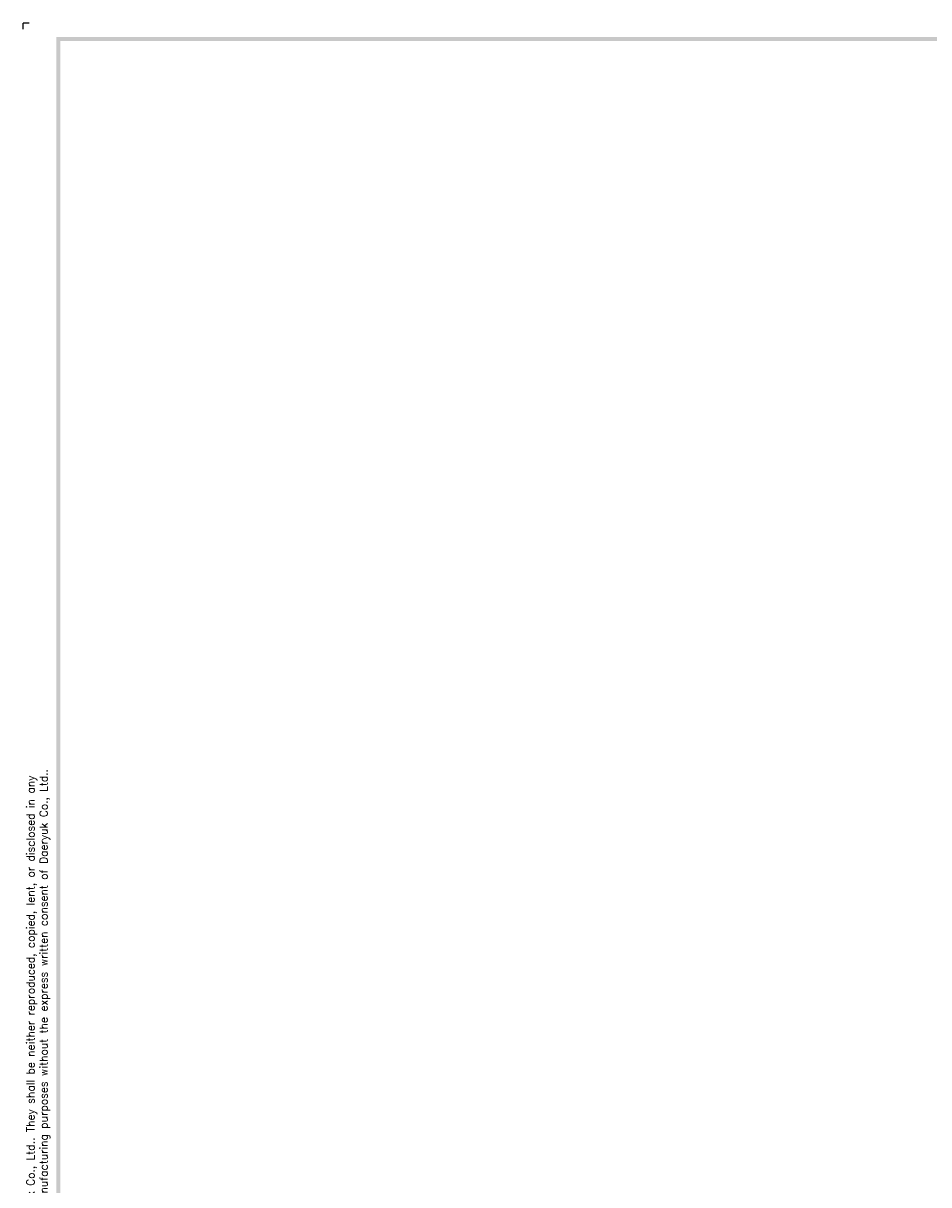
# Model space of a CAD drawing. Extents: x -417 to 828, y -1918 to 504.
# Tile 2 of 9: x 196 to 372, y 278 to 504. Entities that reach past the tile are written whole.
import ezdxf

# ---------------------------------------------------------------- set-up
doc = ezdxf.new("R2010")
doc.units = 0
doc.header["$MEASUREMENT"] = 0
doc.layers.add('di', color=3, linetype='CONTINUOUS')
doc.layers.add('dwg', color=7, linetype='CONTINUOUS')
doc.styles.get("Standard").update_dxf_attribs({"font": 'romans.shx', "height": 2, "bigfont": 'hgs.shx'})

msp = doc.modelspace()

# ---------------------------------------------------------------- linework, layer by layer
at = {"layer": 'di'}
for p in [(196.7, 504.49), (195.55, 503.35)]:
    msp.add_line(p, (195.55, 504.49), dxfattribs=at)
at = {"layer": 'dwg'}
for points in [[(202.05, 501.82), (202.82, 501.05), (825.8, 501.82), (825.04, 501.05)], [(202.05, 63.05), (202.82, 63.44), (202.05, 501.82), (202.82, 501.05)]]:
    msp.add_trace(points, dxfattribs=at)

# ---------------------------------------------------------------- texts
at = {"layer": 'di', "insert": (198.51, 281.54), "char_height": 1.5288, "width": 167.2247, "attachment_point": 5, "rotation": 90}
msp.add_mtext('\\A1;This material and the information herein is the property of Daeryuk Co., Ltd.. They shall be neither reproduced, copied, lent, or disclosed in any\\Pway whatsoever for the use of any third party, nor used for the manufacturing purposes without the express written consent of Daeryuk Co., Ltd..', dxfattribs=at)

doc.saveas('drawing.dxf')
